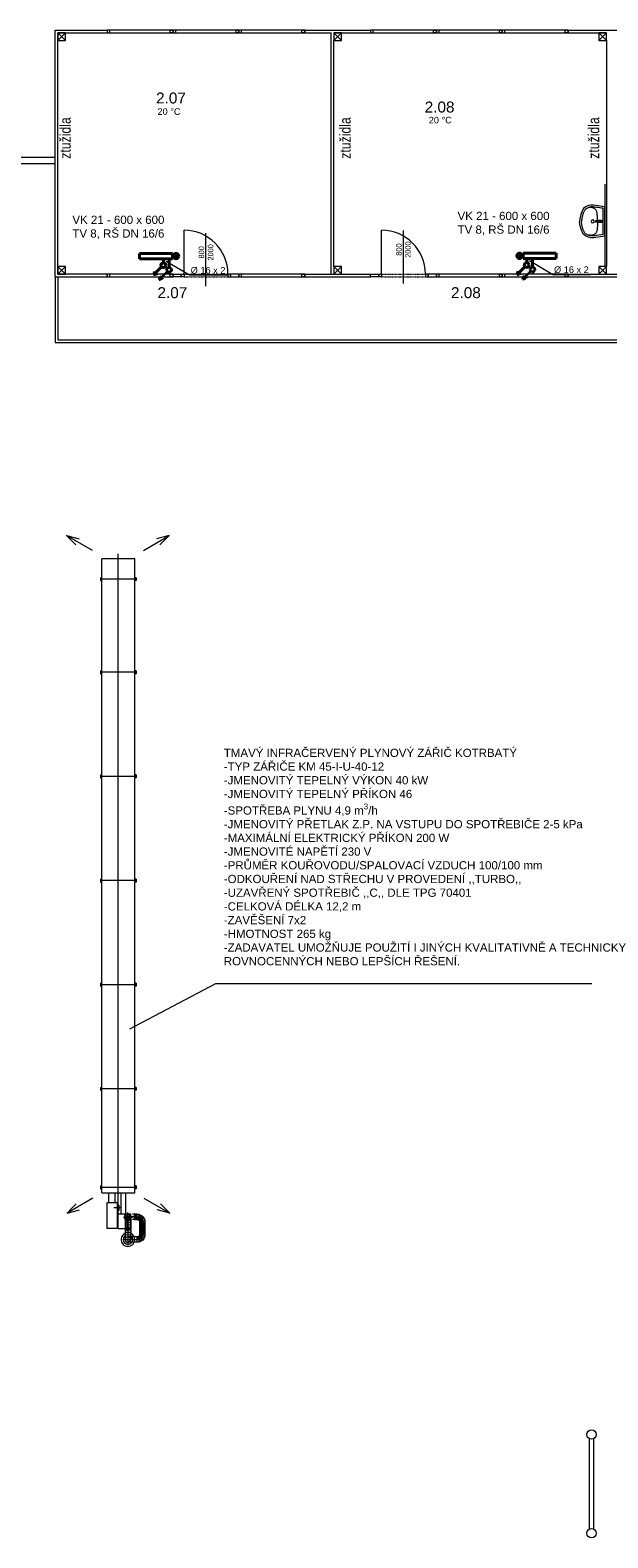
# Model space of a CAD drawing. Header units: millimetres. Extents: x 0 to 1216358, y -266558 to 2852.
# Tile 70 of 76: x 1076325 to 1086854, y -137808 to -110297. Entities that reach past the tile are written whole.
import ezdxf

# ---------------------------------------------------------------- set-up
doc = ezdxf.new("R2010")
doc.units = ezdxf.units.MM
doc.linetypes.add('DASHED', pattern=[0.75, 0.5, -0.25])
doc.linetypes.add('DĚLICÍ2', pattern=[15.875, 6.35, -3.175, 0, -3.175, 0, -3.175])
doc.layers.get('0').update_dxf_attribs({"lineweight": 13})
for name, color, linetype, lineweight in [('1-UT-POPIS', 7, 'Continuous', 13), ('1-UT-ROZ-ZPATECKA', 6, 'DASHED', 40), ('1-UT-ROZVODY', 4, 'Continuous', 40), ('1-UT-TELESA', 7, 'Continuous', 40), ('1VZT-POPIS', 7, 'Continuous', 13), ('St_plocha_místnosti', 250, 'Continuous', 18)]:
    doc.layers.add(name, color=color, linetype=linetype, lineweight=lineweight)
doc.styles.add('Andy', font='arial.ttf')
doc.styles.add('SPIRITTXTSTYLE1', font='arial.ttf')
doc.styles.get("Standard").update_dxf_attribs({"font": 'arial.ttf'})

# ---------------------------------------------------------------- blocks, each defined once
blk = doc.blocks.new('ASXAXSASXA')
for p, q in [((31730, -17558), (31458, -17087)), ((31458, -17087), (31489, -17202)), ((31458, -17087), (31543, -17171)), ((31489, -17202), (31520, -17317)), ((31543, -17171), (31627, -17256)), ((43550, -17549), (43822, -17078)), ((43738, -17163), (43654, -17247)), ((43822, -17078), (43738, -17163)), ((43791, -17193), (43760, -17308)), ((43822, -17078), (43791, -17193)), ((31885, -17714), (31885, -18314)), ((43455, -17714), (31885, -17714)), ((32228, -17686), (32228, -17714)), ((32228, -17686), (32282, -17686)), ((32282, -17686), (32282, -17714)), ((33928, -17686), (33928, -17714)), ((33928, -17686), (33982, -17686)), ((33982, -17686), (33982, -17714)), ((35828, -17686), (35828, -17714)), ((35828, -17686), (35882, -17686)), ((35882, -17686), (35882, -17714)), ((37728, -17686), (37728, -17714)), ((37728, -17686), (37782, -17686)), ((37782, -17686), (37782, -17714)), ((39628, -17686), (39628, -17714)), ((39628, -17686), (39682, -17686)), ((39682, -17686), (39682, -17714)), ((41528, -17686), (41528, -17714)), ((41528, -17686), (41582, -17686)), ((41582, -17686), (41582, -17714)), ((43328, -17686), (43328, -17714)), ((43328, -17686), (43382, -17686)), ((43382, -17686), (43382, -17714)), ((43455, -18314), (43455, -17714)), ((43843, -17877), (43455, -17877)), ((43831, -17839), (43963, -17839)), ((44105, -17784), (43843, -17784)), ((43843, -17784), (43843, -18014)), ((43897, -17905), (43897, -17773)), ((44105, -18014), (44105, -17784)), ((43843, -17961), (43455, -17961)), ((43455, -18077), (43635, -18077)), ((43635, -18038), (44105, -18038)), ((43635, -18038), (43635, -18224)), ((43677, -18038), (43677, -18004)), ((43677, -18004), (43777, -18004)), ((43727, -17983), (43727, -18093)), ((43777, -18004), (43777, -18038)), ((44105, -18014), (43843, -18014)), ((44105, -18038), (44105, -18224)), ((43455, -18314), (31885, -18314)), ((32228, -18341), (32228, -18314)), ((32228, -18341), (32282, -18341)), ((32282, -18341), (32282, -18314)), ((33928, -18341), (33928, -18314)), ((33928, -18341), (33982, -18341)), ((33982, -18341), (33982, -18314)), ((35828, -18341), (35828, -18314)), ((35828, -18341), (35882, -18341)), ((35882, -18341), (35882, -18314)), ((37728, -18341), (37728, -18314)), ((37728, -18341), (37782, -18341)), ((37782, -18341), (37782, -18314)), ((39628, -18341), (39628, -18314)), ((39628, -18341), (39682, -18341)), ((39682, -18341), (39682, -18314)), ((41528, -18341), (41528, -18314)), ((41528, -18341), (41582, -18341)), ((41582, -18341), (41582, -18314)), ((43328, -18341), (43328, -18314)), ((43328, -18341), (43382, -18341)), ((43382, -18341), (43382, -18314)), ((43455, -18191), (43635, -18191)), ((43635, -18224), (44105, -18224)), ((31730, -18487), (31458, -18958)), ((43550, -18478), (43822, -18949)), ((31458, -18958), (31489, -18843)), ((31458, -18958), (31543, -18873)), ((31489, -18843), (31520, -18728)), ((31543, -18873), (31627, -18789)), ((43738, -18865), (43654, -18780)), ((43822, -18949), (43738, -18865)), ((43791, -18834), (43760, -18719)), ((43822, -18949), (43791, -18834))]:
    blk.add_line(p, q)
at = {"lineweight": 15}
for p, q in [((32228, -17692), (32282, -17692)), ((33928, -17692), (33982, -17692)), ((35828, -17692), (35882, -17692)), ((37728, -17692), (37782, -17692)), ((39628, -17692), (39682, -17692)), ((41528, -17692), (41582, -17692)), ((43328, -17692), (43382, -17692)), ((32228, -18335), (32282, -18335)), ((33928, -18335), (33982, -18335)), ((35828, -18335), (35882, -18335)), ((37728, -18335), (37782, -18335)), ((39628, -18335), (39682, -18335)), ((41528, -18335), (41582, -18335)), ((43328, -18335), (43382, -18335))]:
    blk.add_line(p, q, dxfattribs=at)
at = {"lineweight": 15, "ltscale": 5}
for p, q in [((32255, -17714), (32255, -18314)), ((33955, -17714), (33955, -18314)), ((35855, -17714), (35855, -18314)), ((37755, -17714), (37755, -18314)), ((39655, -17714), (39655, -18314)), ((41555, -17714), (41555, -18314)), ((43355, -17714), (43355, -18314))]:
    blk.add_line(p, q, dxfattribs=at)
at = {"ltscale": 15}
blk.add_line((43843, -18014), (31796, -18014), dxfattribs=at)
blk.add_circle((43897, -17839), 60)
blk = doc.blocks.new('ASXAXAS')
for p, q in [((1079827, -139312), (1079672, -139312)), ((1079702, -139429), (1079702, -139395)), ((1079702, -139483), (1079702, -139429)), ((1079802, -139429), (1079702, -139429)), ((1079802, -139443), (1079702, -139443)), ((1079802, -139463), (1079702, -139463)), ((1079740, -139266), (1079740, -139360)), ((1079752, -139438), (1079752, -139386)), ((1079757, -139230), (1079757, -139394)), ((1079757, -139262), (1080165, -139262)), ((1079757, -139362), (1080165, -139362)), ((1079779, -139263), (1079779, -139362)), ((1079802, -139429), (1079802, -139395)), ((1079802, -139429), (1079802, -139483)), ((1079819, -139263), (1079819, -139363)), ((1080007, -139300), (1079837, -139300)), ((1079857, -139263), (1079857, -139363)), ((1079897, -139263), (1079897, -139363)), ((1079942, -139263), (1079942, -139363)), ((1079987, -139263), (1079987, -139363)), ((1080030, -139263), (1080030, -139363)), ((1080115, -139483), (1080115, -139313)), ((1080215, -139483), (1080215, -139313)), ((1079802, -139483), (1079702, -139483)), ((1079803, -139492), (1079707, -139514)), ((1079806, -139500), (1079716, -139544)), ((1079811, -139508), (1079733, -139570)), ((1079818, -139514), (1079755, -139592)), ((1079825, -139519), (1079782, -139609)), ((1079834, -139522), (1079811, -139619)), ((1079842, -139523), (1080075, -139523)), ((1079842, -139523), (1079842, -139623)), ((1079842, -139623), (1080075, -139623)), ((1079861, -139523), (1079861, -139623)), ((1079881, -139523), (1079881, -139623)), ((1079901, -139523), (1079901, -139623)), ((1079921, -139523), (1079921, -139623)), ((1079941, -139523), (1079941, -139623)), ((1079966, -139523), (1079966, -139623)), ((1079988, -139523), (1079988, -139623)), ((1080011, -139523), (1080011, -139623)), ((1080033, -139523), (1080033, -139623)), ((1080053, -139523), (1080053, -139623)), ((1080075, -139523), (1080075, -139623)), ((1080084, -139522), (1080106, -139619)), ((1080092, -139519), (1080136, -139609)), ((1080100, -139514), (1080162, -139592)), ((1080106, -139508), (1080184, -139570)), ((1080111, -139500), (1080201, -139544)), ((1080114, -139492), (1080211, -139514)), ((1080215, -139483), (1080115, -139483))]:
    blk.add_line(p, q)
at = {"ltscale": 2}
for p, q in [((1079752, -139483), (1079752, -139429)), ((1079827, -139312), (1080271, -139312)), ((1080165, -139232), (1080165, -139483)), ((1079842, -139573), (1080075, -139573))]:
    blk.add_line(p, q, dxfattribs=at)
for centre, radius in [((1080165, -139312), 125), ((1079757, -139312), 50), ((1080165, -139312), 87.5), ((1080165, -139312), 50)]:
    blk.add_circle(centre, radius)
for centre, radius, start, end in [((1079842, -139483), 140, 180, 270), ((1079842, -139483), 40, 180, 270), ((1080075, -139483), 40, 270, 0), ((1080075, -139483), 140, 270, 0)]:
    blk.add_arc(centre, radius, start, end)
for centre, start, end in [((1079842, -139483), 180, 270), ((1080075, -139483), 270, 0)]:
    blk.add_arc(centre, 90, start, end, dxfattribs=at)
blk = doc.blocks.new('X XZ X X ZX')
at = {"color": 8, "ltscale": 2}
for p, q in [((1076779, -114797), (1076779, -110297)), ((1076779, -110297), (1077729, -110297)), ((1077729, -110297), (1077729, -110347)), ((1078929, -110297), (1077729, -110297)), ((1077729, -110297), (1077729, -110347)), ((1077779, -110297), (1077729, -110297)), ((1077729, -110297), (1077729, -110347)), ((1077779, -110347), (1077779, -110297)), ((1078879, -110347), (1078879, -110297)), ((1078879, -110297), (1078929, -110297)), ((1080129, -110297), (1078929, -110297)), ((1078929, -110297), (1078929, -110347)), ((1078979, -110297), (1078929, -110297)), ((1078929, -110297), (1078929, -110347)), ((1078929, -110347), (1078929, -110297)), ((1078929, -110297), (1078929, -110347)), ((1078979, -110347), (1078979, -110297)), ((1080079, -110347), (1080079, -110297)), ((1080079, -110297), (1080129, -110297)), ((1081329, -110297), (1080129, -110297)), ((1080129, -110297), (1080129, -110347)), ((1080179, -110297), (1080129, -110297)), ((1080129, -110297), (1080129, -110347)), ((1080129, -110347), (1080129, -110297)), ((1080129, -110297), (1080129, -110347)), ((1080179, -110347), (1080179, -110297)), ((1081279, -110347), (1081279, -110297)), ((1081279, -110297), (1081329, -110297)), ((1081329, -110347), (1081329, -110297)), ((1081329, -110297), (1081329, -110347)), ((1081329, -110297), (1081329, -110347)), ((1081329, -110297), (1082529, -110297)), ((1083729, -110297), (1082529, -110297)), ((1082529, -110297), (1082529, -110347)), ((1082579, -110297), (1082529, -110297)), ((1082529, -110297), (1082529, -110347)), ((1082579, -110347), (1082579, -110297)), ((1083679, -110347), (1083679, -110297)), ((1083679, -110297), (1083729, -110297)), ((1084929, -110297), (1083729, -110297)), ((1083729, -110297), (1083729, -110347)), ((1083779, -110297), (1083729, -110297)), ((1083729, -110297), (1083729, -110347)), ((1083729, -110347), (1083729, -110297)), ((1083729, -110297), (1083729, -110347)), ((1083779, -110347), (1083779, -110297)), ((1084879, -110347), (1084879, -110297)), ((1084879, -110297), (1084929, -110297)), ((1086129, -110297), (1084929, -110297)), ((1084929, -110297), (1084929, -110347)), ((1084979, -110297), (1084929, -110297)), ((1084929, -110297), (1084929, -110347)), ((1084929, -110347), (1084929, -110297)), ((1084929, -110297), (1084929, -110347)), ((1084979, -110347), (1084979, -110297)), ((1086079, -110347), (1086079, -110297)), ((1086079, -110297), (1086129, -110297)), ((1086129, -110347), (1086129, -110297)), ((1086129, -110297), (1086129, -110347)), ((1086129, -110297), (1086129, -110347)), ((1086129, -110297), (1087329, -110297)), ((1076969, -110347), (1076829, -110347)), ((1076829, -110347), (1076829, -110487)), ((1076829, -110347), (1076969, -110487)), ((1076969, -110347), (1076829, -110487)), ((1076829, -114747), (1076829, -110347)), ((1076829, -110347), (1077729, -110347)), ((1076829, -110487), (1076969, -110487)), ((1076969, -110487), (1076969, -110347)), ((1077729, -110347), (1078929, -110347)), ((1077729, -110347), (1077779, -110347)), ((1078929, -110347), (1078879, -110347)), ((1078929, -110347), (1080129, -110347)), ((1078929, -110347), (1078979, -110347)), ((1080129, -110347), (1080079, -110347)), ((1080129, -110347), (1081329, -110347)), ((1080129, -110347), (1080179, -110347)), ((1081329, -110347), (1081279, -110347)), ((1081329, -110347), (1081809, -110347)), ((1081809, -114747), (1081809, -110347)), ((1081859, -110347), (1082529, -110347)), ((1081999, -110347), (1081859, -110347)), ((1081859, -110347), (1081859, -110487)), ((1081859, -110347), (1081999, -110487)), ((1081999, -110347), (1081859, -110487)), ((1081859, -110487), (1081999, -110487)), ((1081859, -114607), (1081859, -110487)), ((1081999, -110487), (1081999, -110347)), ((1082529, -110347), (1083729, -110347)), ((1082529, -110347), (1082579, -110347)), ((1083729, -110347), (1083679, -110347)), ((1083729, -110347), (1084929, -110347)), ((1083729, -110347), (1083779, -110347)), ((1084929, -110347), (1084879, -110347)), ((1084929, -110347), (1086129, -110347)), ((1084929, -110347), (1084979, -110347)), ((1086129, -110347), (1086079, -110347)), ((1086129, -110347), (1086829, -110347)), ((1086829, -110347), (1086689, -110347)), ((1086689, -110347), (1086689, -110487)), ((1086689, -110347), (1086829, -110487)), ((1086829, -110347), (1086689, -110487)), ((1086689, -110487), (1086829, -110487)), ((1086829, -110487), (1086829, -110347)), ((1086829, -110487), (1086829, -114607)), ((1079129, -114747), (1079129, -113947)), ((1082729, -114747), (1082729, -113947)), ((1076969, -114607), (1076829, -114607)), ((1076829, -114607), (1076829, -114747)), ((1076829, -114607), (1076969, -114747)), ((1076969, -114607), (1076829, -114747)), ((1076969, -114747), (1076969, -114607)), ((1081999, -114607), (1081859, -114607)), ((1081859, -114607), (1081859, -114747)), ((1081859, -114607), (1081999, -114747)), ((1081999, -114607), (1081859, -114747)), ((1081999, -114747), (1081999, -114607)), ((1086829, -114607), (1086689, -114607)), ((1086689, -114607), (1086689, -114747)), ((1086689, -114607), (1086829, -114747)), ((1086829, -114607), (1086689, -114747)), ((1086829, -114747), (1086829, -114607)), ((1076779, -114797), (1076779, -115997)), ((1076779, -114797), (1077729, -114797)), ((1076829, -114747), (1076969, -114747)), ((1077729, -114747), (1076829, -114747)), ((1076829, -114797), (1076829, -115947)), ((1078929, -114747), (1077729, -114747)), ((1077729, -114747), (1077729, -114797)), ((1077779, -114747), (1077729, -114747)), ((1077729, -114747), (1077729, -114797)), ((1077729, -114747), (1077729, -114797)), ((1077729, -114797), (1077729, -114747)), ((1077729, -114797), (1078929, -114797)), ((1077729, -114797), (1077779, -114797)), ((1077729, -114797), (1077729, -114797)), ((1077779, -114797), (1077779, -114747)), ((1078879, -114797), (1078879, -114747)), ((1078879, -114747), (1078929, -114747)), ((1078929, -114797), (1078879, -114797)), ((1078929, -114797), (1078929, -114747)), ((1078929, -114747), (1079079, -114747)), ((1078929, -114797), (1078929, -114747)), ((1078929, -114747), (1078929, -114797)), ((1079079, -114797), (1078929, -114797)), ((1079079, -114797), (1079079, -114747)), ((1079079, -114747), (1079129, -114747)), ((1079079, -114747), (1079079, -114797)), ((1079129, -114797), (1079079, -114797)), ((1079129, -114747), (1079129, -114797)), ((1079979, -114747), (1079929, -114747)), ((1079929, -114747), (1079929, -114797)), ((1079929, -114797), (1079979, -114797)), ((1079979, -114797), (1079979, -114747)), ((1080129, -114747), (1079979, -114747)), ((1079979, -114747), (1079979, -114797)), ((1079979, -114797), (1080129, -114797)), ((1080129, -114797), (1080129, -114747)), ((1081329, -114747), (1080129, -114747)), ((1080129, -114747), (1080129, -114797)), ((1080179, -114747), (1080129, -114747)), ((1080129, -114747), (1080129, -114797)), ((1080129, -114797), (1081329, -114797)), ((1080129, -114797), (1080179, -114797)), ((1080179, -114797), (1080179, -114747)), ((1081279, -114797), (1081279, -114747)), ((1081279, -114747), (1081329, -114747)), ((1081329, -114797), (1081279, -114797)), ((1081329, -114797), (1081329, -114747)), ((1081329, -114747), (1081329, -114797)), ((1081329, -114747), (1082529, -114747)), ((1081329, -114747), (1081329, -114797)), ((1081329, -114797), (1082529, -114797)), ((1081859, -114747), (1081999, -114747)), ((1082529, -114797), (1082529, -114747)), ((1082529, -114747), (1082679, -114747)), ((1082529, -114797), (1082529, -114747)), ((1082679, -114797), (1082529, -114797)), ((1082679, -114797), (1082679, -114747)), ((1082679, -114747), (1082729, -114747)), ((1082679, -114747), (1082679, -114797)), ((1082729, -114797), (1082679, -114797)), ((1082729, -114747), (1082729, -114797)), ((1083579, -114747), (1083529, -114747)), ((1083529, -114747), (1083529, -114797)), ((1083529, -114797), (1083579, -114797)), ((1083579, -114797), (1083579, -114747)), ((1083729, -114747), (1083579, -114747)), ((1083579, -114747), (1083579, -114797)), ((1083579, -114797), (1083729, -114797)), ((1083729, -114797), (1083729, -114747)), ((1084929, -114747), (1083729, -114747)), ((1083729, -114747), (1083729, -114797)), ((1083779, -114747), (1083729, -114747)), ((1083729, -114747), (1083729, -114797)), ((1083729, -114797), (1084929, -114797)), ((1083729, -114797), (1083779, -114797)), ((1083779, -114797), (1083779, -114747)), ((1084879, -114797), (1084879, -114747)), ((1084879, -114747), (1084929, -114747)), ((1084929, -114797), (1084879, -114797)), ((1084929, -114797), (1084929, -114747)), ((1084929, -114747), (1084929, -114797)), ((1086129, -114747), (1084929, -114747)), ((1084929, -114747), (1084929, -114797)), ((1084979, -114747), (1084929, -114747)), ((1084929, -114747), (1084929, -114797)), ((1084929, -114797), (1086129, -114797)), ((1084929, -114797), (1084979, -114797)), ((1084979, -114797), (1084979, -114747)), ((1086079, -114797), (1086079, -114747)), ((1086079, -114747), (1086129, -114747)), ((1086129, -114797), (1086079, -114797)), ((1086129, -114797), (1086129, -114747)), ((1086129, -114747), (1086129, -114797)), ((1086129, -114747), (1086129, -114797)), ((1086129, -114747), (1087329, -114747)), ((1086129, -114797), (1087329, -114797)), ((1086689, -114747), (1086829, -114747)), ((1076779, -115997), (1097879, -115997)), ((1076829, -115947), (1097879, -115947))]:
    blk.add_line(p, q, dxfattribs=at)
at = {"color": 8}
for p, q in [((1082529, -110297), (1082529, -110347)), ((1076779, -112738), (1074354, -112738)), ((1076779, -112618), (1074474, -112618)), ((1086804, -114607), (1086804, -113107)), ((1086384, -113596), (1086361, -113659)), ((1086397, -113572), (1086384, -113596)), ((1086412, -113553), (1086397, -113572)), ((1086416, -113611), (1086411, -113623)), ((1086445, -113524), (1086412, -113553)), ((1086421, -113600), (1086416, -113611)), ((1086427, -113591), (1086421, -113600)), ((1086433, -113583), (1086427, -113591)), ((1086438, -113576), (1086433, -113583)), ((1086444, -113569), (1086438, -113576)), ((1086450, -113564), (1086444, -113569)), ((1086502, -113499), (1086445, -113524)), ((1086457, -113559), (1086450, -113564)), ((1086464, -113554), (1086457, -113559)), ((1086471, -113549), (1086464, -113554)), ((1086480, -113545), (1086471, -113549)), ((1086488, -113541), (1086480, -113545)), ((1086496, -113538), (1086488, -113541)), ((1086505, -113535), (1086496, -113538)), ((1086503, -113537), (1086496, -113538)), ((1086543, -113490), (1086502, -113499)), ((1086510, -113536), (1086503, -113537)), ((1086512, -113532), (1086505, -113535)), ((1086518, -113536), (1086510, -113536)), ((1086520, -113530), (1086512, -113532)), ((1086527, -113535), (1086518, -113536)), ((1086526, -113529), (1086520, -113530)), ((1086532, -113527), (1086526, -113529)), ((1086535, -113535), (1086527, -113535)), ((1086537, -113526), (1086532, -113527)), ((1086543, -113535), (1086535, -113535)), ((1086542, -113526), (1086537, -113526)), ((1086547, -113525), (1086542, -113526)), ((1086594, -113490), (1086543, -113490)), ((1086550, -113535), (1086543, -113535)), ((1086552, -113524), (1086547, -113525)), ((1086556, -113535), (1086550, -113535)), ((1086557, -113524), (1086552, -113524)), ((1086562, -113535), (1086556, -113535)), ((1086563, -113524), (1086557, -113524)), ((1086568, -113536), (1086562, -113535)), ((1086571, -113524), (1086563, -113524)), ((1086574, -113537), (1086568, -113536)), ((1086580, -113524), (1086571, -113524)), ((1086580, -113539), (1086574, -113537)), ((1086591, -113525), (1086580, -113524)), ((1086586, -113541), (1086580, -113539)), ((1086593, -113543), (1086586, -113541)), ((1086605, -113526), (1086591, -113525)), ((1086600, -113546), (1086593, -113543)), ((1086799, -113518), (1086594, -113490)), ((1086606, -113550), (1086600, -113546)), ((1086624, -113528), (1086605, -113526)), ((1086613, -113554), (1086606, -113550)), ((1086620, -113558), (1086613, -113554)), ((1086626, -113564), (1086620, -113558)), ((1086650, -113531), (1086624, -113528)), ((1086631, -113569), (1086626, -113564)), ((1086637, -113576), (1086631, -113569)), ((1086641, -113583), (1086637, -113576)), ((1086646, -113591), (1086641, -113583)), ((1086649, -113600), (1086646, -113591)), ((1086653, -113610), (1086649, -113600)), ((1086685, -113536), (1086650, -113531)), ((1086656, -113621), (1086653, -113610)), ((1086732, -113543), (1086685, -113536)), ((1086765, -113548), (1086732, -113543)), ((1086769, -114023), (1086769, -113553)), ((1086799, -114058), (1086799, -113518)), ((1086343, -113741), (1086339, -113788)), ((1086343, -113835), (1086339, -113788)), ((1086361, -113659), (1086343, -113741)), ((1086361, -113917), (1086343, -113835)), ((1086375, -113767), (1086374, -113790)), ((1086375, -113809), (1086374, -113786)), ((1086378, -113745), (1086375, -113767)), ((1086378, -113831), (1086375, -113809)), ((1086381, -113725), (1086378, -113745)), ((1086381, -113851), (1086378, -113831)), ((1086385, -113705), (1086381, -113725)), ((1086385, -113871), (1086381, -113851)), ((1086390, -113686), (1086385, -113705)), ((1086390, -113890), (1086385, -113871)), ((1086395, -113669), (1086390, -113686)), ((1086395, -113907), (1086390, -113890)), ((1086400, -113652), (1086395, -113669)), ((1086405, -113637), (1086400, -113652)), ((1086411, -113623), (1086405, -113637)), ((1086633, -113778), (1086632, -113778)), ((1086632, -113778), (1086632, -113779)), ((1086632, -113779), (1086632, -113780)), ((1086632, -113780), (1086632, -113781)), ((1086632, -113781), (1086632, -113783)), ((1086632, -113783), (1086632, -113786)), ((1086632, -113786), (1086632, -113788)), ((1086632, -113790), (1086632, -113788)), ((1086632, -113793), (1086632, -113790)), ((1086632, -113795), (1086632, -113793)), ((1086632, -113796), (1086632, -113795)), ((1086632, -113797), (1086632, -113796)), ((1086632, -113798), (1086632, -113797)), ((1086633, -113798), (1086632, -113798)), ((1086634, -113776), (1086633, -113777)), ((1086633, -113777), (1086633, -113777)), ((1086633, -113777), (1086633, -113777)), ((1086633, -113777), (1086633, -113778)), ((1086633, -113799), (1086633, -113798)), ((1086633, -113800), (1086633, -113799)), ((1086633, -113799), (1086633, -113799)), ((1086634, -113800), (1086633, -113800)), ((1086635, -113776), (1086634, -113776)), ((1086634, -113776), (1086634, -113776)), ((1086635, -113800), (1086634, -113800)), ((1086634, -113800), (1086634, -113800)), ((1086636, -113776), (1086635, -113776)), ((1086635, -113776), (1086635, -113776)), ((1086636, -113801), (1086635, -113800)), ((1086635, -113800), (1086635, -113800)), ((1086637, -113775), (1086636, -113775)), ((1086636, -113775), (1086636, -113776)), ((1086637, -113801), (1086636, -113801)), ((1086636, -113801), (1086636, -113801)), ((1086638, -113775), (1086637, -113775)), ((1086638, -113801), (1086637, -113801)), ((1086639, -113775), (1086638, -113775)), ((1086638, -113775), (1086638, -113775)), ((1086639, -113801), (1086638, -113801)), ((1086638, -113801), (1086638, -113801)), ((1086641, -113775), (1086639, -113775)), ((1086641, -113801), (1086639, -113801)), ((1086642, -113775), (1086641, -113775)), ((1086642, -113801), (1086641, -113801)), ((1086644, -113775), (1086642, -113775)), ((1086644, -113801), (1086642, -113801)), ((1086646, -113775), (1086644, -113775)), ((1086646, -113801), (1086644, -113801)), ((1086648, -113775), (1086646, -113775)), ((1086648, -113802), (1086646, -113801)), ((1086651, -113775), (1086648, -113775)), ((1086651, -113802), (1086648, -113802)), ((1086654, -113775), (1086651, -113775)), ((1086654, -113802), (1086651, -113802)), ((1086658, -113774), (1086654, -113775)), ((1086658, -113802), (1086654, -113802)), ((1086658, -113634), (1086656, -113621)), ((1086660, -113647), (1086658, -113634)), ((1086661, -113774), (1086658, -113774)), ((1086661, -113802), (1086658, -113802)), ((1086661, -113661), (1086660, -113647)), ((1086663, -113676), (1086661, -113661)), ((1086665, -113774), (1086661, -113774)), ((1086665, -113802), (1086661, -113802)), ((1086664, -113693), (1086663, -113676)), ((1086664, -113883), (1086663, -113900)), ((1086665, -113710), (1086664, -113693)), ((1086665, -113866), (1086664, -113883)), ((1086665, -113729), (1086665, -113710)), ((1086666, -113748), (1086665, -113729)), ((1086668, -113774), (1086665, -113774)), ((1086668, -113802), (1086665, -113802)), ((1086666, -113828), (1086665, -113848)), ((1086665, -113848), (1086665, -113866)), ((1086666, -113768), (1086666, -113748)), ((1086666, -113774), (1086666, -113768)), ((1086666, -113802), (1086666, -113809)), ((1086666, -113809), (1086666, -113828)), ((1086672, -113774), (1086668, -113774)), ((1086672, -113802), (1086668, -113802)), ((1086675, -113774), (1086672, -113774)), ((1086675, -113803), (1086672, -113802)), ((1086674, -113779), (1086673, -113788)), ((1086674, -113797), (1086673, -113788)), ((1086675, -113775), (1086674, -113779)), ((1086675, -113801), (1086674, -113797)), ((1086676, -113772), (1086675, -113775)), ((1086676, -113805), (1086675, -113801)), ((1086677, -113770), (1086676, -113772)), ((1086677, -113806), (1086676, -113805)), ((1086679, -113769), (1086677, -113770)), ((1086679, -113807), (1086677, -113806)), ((1086686, -113770), (1086679, -113769)), ((1086686, -113806), (1086679, -113807)), ((1086699, -113773), (1086686, -113770)), ((1086699, -113803), (1086686, -113806)), ((1086698, -113772), (1086695, -113772)), ((1086698, -113804), (1086695, -113804)), ((1086700, -113772), (1086698, -113772)), ((1086700, -113804), (1086698, -113804)), ((1086709, -113776), (1086699, -113773)), ((1086709, -113801), (1086699, -113803)), ((1086702, -113772), (1086700, -113772)), ((1086702, -113804), (1086700, -113804)), ((1086705, -113772), (1086702, -113772)), ((1086705, -113804), (1086702, -113804)), ((1086706, -113772), (1086705, -113772)), ((1086706, -113805), (1086705, -113804)), ((1086708, -113772), (1086706, -113772)), ((1086708, -113805), (1086706, -113805)), ((1086710, -113772), (1086708, -113772)), ((1086710, -113805), (1086708, -113805)), ((1086714, -113776), (1086709, -113776)), ((1086714, -113800), (1086709, -113801)), ((1086711, -113771), (1086710, -113772)), ((1086711, -113805), (1086710, -113805)), ((1086713, -113771), (1086711, -113771)), ((1086713, -113805), (1086711, -113805)), ((1086714, -113771), (1086713, -113771)), ((1086714, -113805), (1086713, -113805)), ((1086716, -113771), (1086714, -113771)), ((1086718, -113776), (1086714, -113776)), ((1086718, -113800), (1086714, -113800)), ((1086716, -113805), (1086714, -113805)), ((1086717, -113771), (1086716, -113771)), ((1086717, -113805), (1086716, -113805)), ((1086719, -113771), (1086717, -113771)), ((1086719, -113805), (1086717, -113805)), ((1086723, -113775), (1086718, -113776)), ((1086723, -113801), (1086718, -113800)), ((1086720, -113771), (1086719, -113771)), ((1086720, -113805), (1086719, -113805)), ((1086721, -113771), (1086720, -113771)), ((1086721, -113806), (1086720, -113805)), ((1086723, -113771), (1086721, -113771)), ((1086723, -113806), (1086721, -113806)), ((1086724, -113771), (1086723, -113771)), ((1086729, -113774), (1086723, -113775)), ((1086729, -113802), (1086723, -113801)), ((1086724, -113806), (1086723, -113806)), ((1086725, -113770), (1086724, -113771)), ((1086725, -113806), (1086724, -113806)), ((1086726, -113770), (1086725, -113770)), ((1086726, -113806), (1086725, -113806)), ((1086727, -113770), (1086726, -113770)), ((1086727, -113806), (1086726, -113806)), ((1086728, -113770), (1086727, -113770)), ((1086728, -113806), (1086727, -113806)), ((1086729, -113770), (1086728, -113770)), ((1086729, -113806), (1086728, -113806)), ((1086730, -113770), (1086729, -113770)), ((1086736, -113773), (1086729, -113774)), ((1086736, -113803), (1086729, -113802)), ((1086730, -113806), (1086729, -113806)), ((1086732, -113770), (1086730, -113770)), ((1086732, -113806), (1086730, -113806)), ((1086733, -113770), (1086732, -113770)), ((1086733, -113806), (1086732, -113806)), ((1086735, -113770), (1086733, -113770)), ((1086735, -113806), (1086733, -113806)), ((1086738, -113770), (1086735, -113770)), ((1086738, -113806), (1086735, -113806)), ((1086744, -113771), (1086744, -113771)), ((1086744, -113805), (1086744, -113805)), ((1086749, -113775), (1086749, -113775)), ((1086749, -113801), (1086749, -113801)), ((1086753, -113781), (1086753, -113781)), ((1086753, -113795), (1086753, -113795)), ((1086754, -113788), (1086754, -113788)), ((1079529, -114970), (1079529, -114004)), ((1083129, -114920), (1083129, -113954)), ((1086384, -113980), (1086361, -113917)), ((1086397, -114004), (1086384, -113980)), ((1086400, -113924), (1086395, -113907)), ((1086412, -114023), (1086397, -114004)), ((1086405, -113939), (1086400, -113924)), ((1086411, -113953), (1086405, -113939)), ((1086416, -113965), (1086411, -113953)), ((1086445, -114052), (1086412, -114023)), ((1086421, -113976), (1086416, -113965)), ((1086427, -113985), (1086421, -113976)), ((1086432, -113993), (1086427, -113985)), ((1086438, -114000), (1086432, -113993)), ((1086444, -114007), (1086438, -114000)), ((1086450, -114012), (1086444, -114007)), ((1086502, -114077), (1086445, -114052)), ((1086457, -114017), (1086450, -114012)), ((1086464, -114022), (1086457, -114017)), ((1086471, -114027), (1086464, -114022)), ((1086479, -114031), (1086471, -114027)), ((1086488, -114035), (1086479, -114031)), ((1086496, -114038), (1086488, -114035)), ((1086503, -114039), (1086496, -114038)), ((1086505, -114041), (1086496, -114038)), ((1086543, -114086), (1086502, -114077)), ((1086510, -114040), (1086503, -114039)), ((1086512, -114044), (1086505, -114041)), ((1086518, -114041), (1086510, -114040)), ((1086519, -114046), (1086512, -114044)), ((1086527, -114041), (1086518, -114041)), ((1086526, -114048), (1086519, -114046)), ((1086531, -114049), (1086526, -114048)), ((1086535, -114041), (1086527, -114041)), ((1086537, -114050), (1086531, -114049)), ((1086543, -114042), (1086535, -114041)), ((1086542, -114051), (1086537, -114050)), ((1086547, -114051), (1086542, -114051)), ((1086550, -114042), (1086543, -114042)), ((1086593, -114086), (1086543, -114086)), ((1086552, -114052), (1086547, -114051)), ((1086556, -114041), (1086550, -114042)), ((1086557, -114052), (1086552, -114052)), ((1086562, -114041), (1086556, -114041)), ((1086563, -114052), (1086557, -114052)), ((1086568, -114040), (1086562, -114041)), ((1086571, -114052), (1086563, -114052)), ((1086574, -114039), (1086568, -114040)), ((1086580, -114052), (1086571, -114052)), ((1086580, -114037), (1086574, -114039)), ((1086586, -114035), (1086580, -114037)), ((1086591, -114051), (1086580, -114052)), ((1086593, -114033), (1086586, -114035)), ((1086605, -114050), (1086591, -114051)), ((1086599, -114030), (1086593, -114033)), ((1086799, -114058), (1086593, -114086)), ((1086606, -114026), (1086599, -114030)), ((1086624, -114048), (1086605, -114050)), ((1086613, -114022), (1086606, -114026)), ((1086620, -114018), (1086613, -114022)), ((1086626, -114013), (1086620, -114018)), ((1086649, -114045), (1086624, -114048)), ((1086631, -114007), (1086626, -114013)), ((1086637, -114001), (1086631, -114007)), ((1086641, -113993), (1086637, -114001)), ((1086646, -113985), (1086641, -113993)), ((1086649, -113976), (1086646, -113985)), ((1086653, -113966), (1086649, -113976)), ((1086685, -114040), (1086649, -114045)), ((1086655, -113955), (1086653, -113966)), ((1086658, -113943), (1086655, -113955)), ((1086660, -113929), (1086658, -113943)), ((1086661, -113915), (1086660, -113929)), ((1086663, -113900), (1086661, -113915)), ((1086732, -114033), (1086685, -114040)), ((1086765, -114028), (1086732, -114033))]:
    blk.add_line(p, q, dxfattribs=at)
at = {"color": 8, "linetype": 'DĚLICÍ2'}
for p, q in [((1079129, -114747), (1079929, -114747)), ((1079129, -114797), (1079929, -114797)), ((1082729, -114747), (1083529, -114747)), ((1082729, -114797), (1083529, -114797))]:
    blk.add_line(p, q, dxfattribs=at)
at = {"color": 8, "lineweight": 18, "ltscale": 2}
for p, q in [((1086519, -137648), (1086519, -135998)), ((1086599, -137648), (1086599, -135998))]:
    blk.add_line(p, q, dxfattribs=at)
at = {"color": 8, "ltscale": 2}
for centre in [(1086559, -135923), (1086559, -137723)]:
    blk.add_circle(centre, 85, dxfattribs=at)
for centre in [(1079129, -114747), (1082729, -114747)]:
    blk.add_arc(centre, 800, 0, 90, dxfattribs=at)
at = {"color": 8, "extrusion": (0, 0, -1)}
for centre, major_axis, start_param, end_param in [((1086764, -113553), (-3.54, -3.54), 2.51122, 3.927237), ((1086579, -113788), (19.1, -19.1), 0.785398, 7.068583), ((1086736, -113788), (-9.75, -9.75), -0.785398, 5.497787), ((1086736, -113788), (10.6, -10.6), 3.881371, 7.115283), ((1086738, -113785), (-10.9, -10.9), 2.356441, 2.780842), ((1086738, -113791), (-10.9, -10.9), -1.209553, -0.785152), ((1086737, -113787), (11.9, -11.9), 4.351639, 4.756078), ((1086737, -113790), (11.9, -11.9), 6.239989, 6.644428), ((1086736, -113788), (-12.9, -12.9), 3.185282, 3.564351), ((1086736, -113789), (-12.9, -12.9), 4.290124, 4.669192), ((1086735, -113788), (-14, -14), 3.564351, 3.927237), ((1086735, -113788), (-14, -14), 3.927237, 4.290124), ((1086764, -114023), (3.54, -3.54), 5.498034, 6.914051)]:
    blk.add_ellipse(centre, major_axis=major_axis, ratio=1, start_param=start_param, end_param=end_param, dxfattribs=at)
at = {"color": 8, "ltscale": 2, "width": 0.8}
for p in [(1077064, -112644), (1082167, -112644), (1086698, -112644)]:
    blk.add_text('ztužidla', height=200, rotation=90, dxfattribs=at).set_placement(p)
at = {"color": 8, "width": 0.8}
for s, p in [('800', (1079496, -114462)), ('2000', (1079663, -114500)), ('800', (1083096, -114412)), ('2000', (1083263, -114450))]:
    blk.add_text(s, height=100, rotation=90, dxfattribs=at).set_placement(p)

msp = doc.modelspace()

# ---------------------------------------------------------------- hatches: boundary and pattern name
at = {"layer": '1-UT-TELESA'}
h = msp.add_hatch(color=7, dxfattribs=at)
h.dxf.hatch_style = 1
h.paths.add_polyline_path([(1079033.4, -114420.4, 1), (1078933.4, -114420.4, 1)])
h = msp.add_hatch(color=7, dxfattribs=at)
h.dxf.hatch_style = 1
h.paths.add_polyline_path([(1085195, -114415.3, 1), (1085295, -114415.3, 1)])

# ---------------------------------------------------------------- linework, layer by layer
at = {"layer": '1-UT-POPIS'}
for p, q in [((1079231.7, -114770.9), (1078803.2, -114517.3)), ((1085855.1, -114759.6), (1085426.6, -114506)), ((1079913.3, -114770.9), (1079231.7, -114770.9)), ((1086536.7, -114759.6), (1085855.1, -114759.6))]:
    msp.add_line(p, q, dxfattribs=at)
at = {"layer": '1-UT-ROZ-ZPATECKA'}
for p, q in [((1078825.5, -114700.8), (1078678.6, -114847.7)), ((1085449.4, -114695.6), (1085302.5, -114842.5)), ((1078678.6, -114847.7), (1078701.6, -114783.9)), ((1078678.6, -114847.7), (1078742.4, -114824.6)), ((1085302.5, -114842.5), (1085325.5, -114778.7)), ((1085302.5, -114842.5), (1085366.3, -114819.5))]:
    msp.add_line(p, q, dxfattribs=at)
for centre in [(1078856.7, -114669.6), (1078856.7, -114669.6), (1085480.6, -114664.4), (1085480.6, -114664.4)]:
    msp.add_circle(centre, 44.1, dxfattribs=at)
at = {"layer": '1-UT-ROZVODY'}
for p, q in [((1078721.1, -114617.9), (1078574.1, -114764.8)), ((1078574.1, -114764.8), (1078597.2, -114701)), ((1085345, -114612.7), (1085198, -114759.7)), ((1085198, -114759.7), (1085221.1, -114695.8)), ((1078574.1, -114764.8), (1078638, -114741.8)), ((1085198, -114759.7), (1085261.9, -114736.6))]:
    msp.add_line(p, q, dxfattribs=at)
at = {"layer": '1-UT-ROZVODY', "ltscale": 0.1}
for p, q in [((1078752.3, -114542.5), (1078752.3, -114470.4)), ((1085376.2, -114537.4), (1085376.2, -114465.3))]:
    msp.add_line(p, q, dxfattribs=at)
at = {"layer": '1-UT-ROZVODY', "color": 6, "ltscale": 0.1}
for p, q in [((1078856.7, -114625.4), (1078856.7, -114470.4)), ((1085480.6, -114620.3), (1085480.6, -114465.3))]:
    msp.add_line(p, q, dxfattribs=at)
at = {"layer": '1-UT-ROZVODY', "linetype": 'Continuous'}
for centre in [(1078752.3, -114586.7), (1078752.3, -114586.7), (1078752.3, -114586.7), (1085376.2, -114581.5), (1085376.2, -114581.5), (1085376.2, -114581.5)]:
    msp.add_circle(centre, 44.1, dxfattribs=at)
at = {"layer": '1-UT-TELESA', "color": 7}
for p, q in [((1078317.3, -114370.4), (1078917.3, -114370.4)), ((1078917.3, -114370.4), (1078917.3, -114470.4)), ((1085911.1, -114365.3), (1085311.1, -114365.3)), ((1085311.1, -114465.3), (1085311.1, -114365.3)), ((1078317.3, -114470.4), (1078917.3, -114470.4)), ((1085911.1, -114465.3), (1085311.1, -114465.3))]:
    msp.add_line(p, q, dxfattribs=at)
at = {"layer": '1-UT-TELESA', "ltscale": 0.5}
for p, q in [((1078917.3, -114370.4), (1078317.3, -114370.4)), ((1078317.3, -114370.4), (1078317.3, -114470.4)), ((1085911.1, -114465.3), (1085911.1, -114365.3)), ((1085311.1, -114465.3), (1085911.1, -114465.3))]:
    msp.add_line(p, q, dxfattribs=at)
at = {"layer": '1-UT-TELESA', "ltscale": 0.1}
for p, q in [((1085311.1, -114365.3), (1085911.1, -114365.3)), ((1078917.3, -114470.4), (1078317.3, -114470.4))]:
    msp.add_line(p, q, dxfattribs=at)
at = {"layer": '1-UT-TELESA', "color": 7}
for centre in [(1078983.4, -114420.4), (1085245, -114415.3)]:
    msp.add_circle(centre, 50, dxfattribs=at)
at = {"layer": '1VZT-POPIS', "ltscale": 0.1}
for p, q in [((1079701.1, -127701.6), (1078132.2, -128525.7)), ((1086561, -127701.6), (1079701.1, -127701.6))]:
    msp.add_line(p, q, dxfattribs=at)

# ---------------------------------------------------------------- block references
msp.add_blockref('X XZ X X ZX', (0, 0))
at = {"rotation": 270}
msp.add_blockref('ASXAXSASXA', (1095945.5, -88059.6), dxfattribs=at)
at = {"layer": '1-UT-POPIS', "xscale": -1, "rotation": 90}
msp.add_blockref('ASXAXAS', (938794.7, 947800.4), dxfattribs=at)

# ---------------------------------------------------------------- texts
at = {"layer": '1-UT-POPIS', "style": 'SPIRITTXTSTYLE1'}
for s, width, insert, char_height, attachment_point in [('20 °C', 3376.263, (1078855.8, -111783.3), 120, 5), ('20 °C', 3376.263, (1083800.5, -111939.8), 120, 5), ('VK 21 - 600 x 600\\PTV 8, RŠ DN 16/6', 3376.263, (1077932.9, -113896.4), 150, 5), ('VK 21 - 600 x 600\\PTV 8, RŠ DN 16/6', 3376.263, (1084953.6, -113825.3), 150, 5), ('%%C 16 x 2', 3376.263, (1079567.3, -114681.6), 120, 5), ('%%C 16 x 2', 3376.263, (1086190.7, -114670.3), 120, 5), ('\\A1;{\\fArial|b0|i0|c238|p34;TMAVÝ INFRAČERVENÝ PLYNOVÝ ZÁŘIČ KOTRBATÝ\\P-TYP ZÁŘIČE KM 45-I-U-40-12\\P-JMENOVITÝ TEPELNÝ VÝKON 40 kW\\P-JMENOVITÝ TEPELNÝ PŘÍKON 46\\P-SPOTŘEBA PLYNU 4,9 m\\H0.7x;\\S3^ ;\\H1.4286x;/h\\P-JMENOVITÝ PŘETLAK Z.P. NA VSTUPU DO SPOTŘEBIČE 2-5 kPa\\P-MAXIMÁLNÍ ELEKTRICKÝ PŘÍKON 200 W\\P-JMENOVITÉ NAPĚTÍ 230 V\\P-PRŮMĚR KOUŘOVODU/SPALOVACÍ VZDUCH 100/100 mm\\P-ODKOUŘENÍ NAD STŘECHU V PROVEDENÍ ,,TURBO,, \\P-UZAVŘENÝ SPOTŘEBIČ ,,C,, DLE TPG 70401\\P-CELKOVÁ DÉLKA 12,2 m\\P-ZAVĚŠENÍ 7x2\\P-HMOTNOST 265 kg\\P\\A0;\\H0.99998x;\\C1;-ZADAVATEL UMOŽŇUJE POUŽITÍ I JINÝCH\\~KVALITATIVNĚ A TECHNICKY ROVNOCENNÝCH\\~NEBO\\~LEPŠÍCH ŘEŠENÍ.}', 8668.883, (1079854.4, -125386.1), 150, 4)]:
    msp.add_mtext_dynamic_manual_height_columns(s, width=width, gutter_width=12.5, heights=[0], dxfattribs=dict(at, insert=insert, char_height=char_height, attachment_point=attachment_point))
at = {"layer": 'St_plocha_místnosti', "ltscale": 2, "style": 'Andy'}
for s, p in [('2.07', (1078619.3, -111634.8)), ('2.08', (1083516.5, -111799.8)), ('2.07', (1078644.8, -115187.2)), ('2.08', (1083995.5, -115187.2))]:
    msp.add_text(s, height=200, dxfattribs=at).set_placement(p)

doc.saveas('drawing.dxf')
